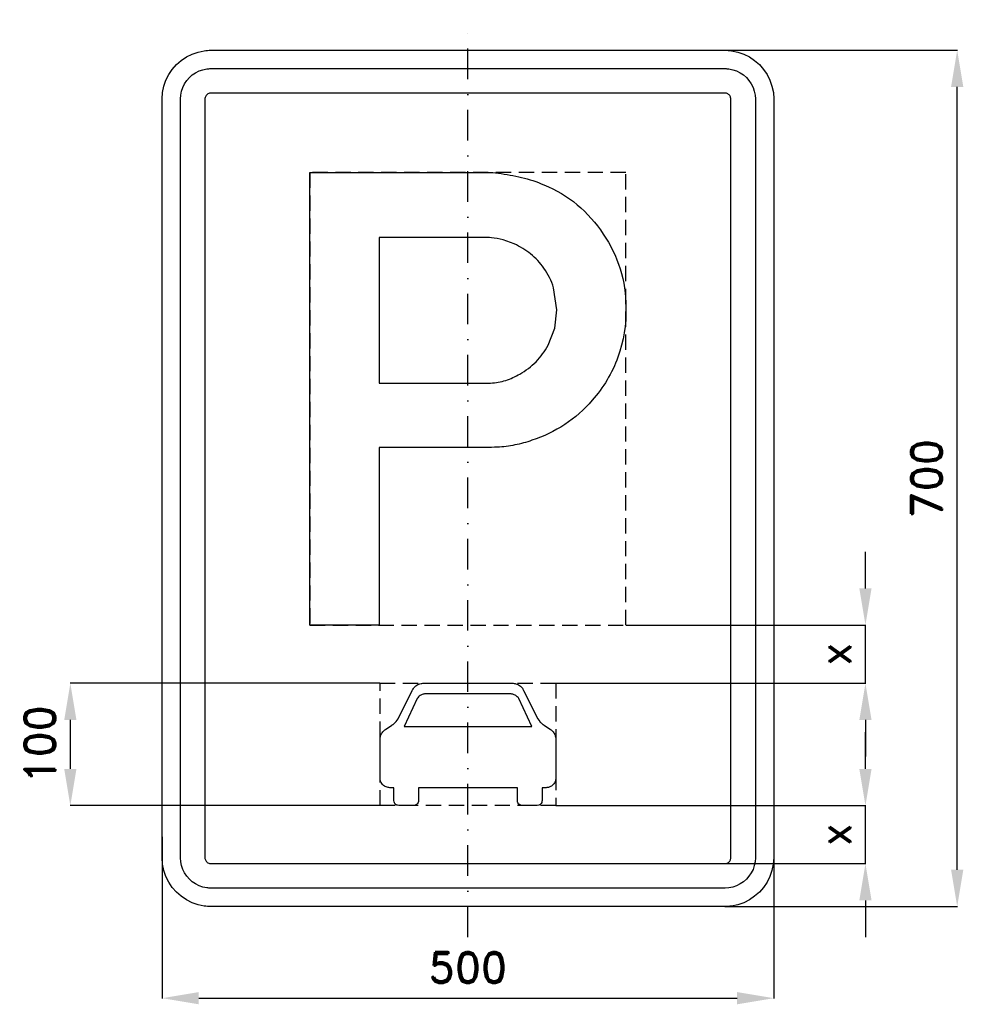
# Model space of a CAD drawing. Header units: millimetres. Extents: x -366 to 405, y -430 to 375.
import ezdxf

# ---------------------------------------------------------------- set-up
doc = ezdxf.new("R2010")
doc.units = ezdxf.units.MM
doc.header["$LTSCALE"] = 5
doc.linetypes.add('ČERCHOVANÁX2', pattern=[2, 1, -0.5, 0, -0.5])
doc.linetypes.add('ČÁRKOVANÁX2', pattern=[1.5, 1, -0.5])
doc.layers.add('Kóty', color=2, linetype='Continuous')
doc.layers.add('Značka', color=7, linetype='Continuous')
doc.styles.get("Standard").update_dxf_attribs({"font": 'romand.shx', "height": 25})
doc.dimstyles.get("Standard").update_dxf_attribs({"dimtxt": 25, "dimasz": 30, "dimexe": 0.18, "dimexo": 0.0625, "dimgap": 12.5, "dimtad": 1, "dimdec": 0, "dimzin": 0, "dimdsep": 46, "dimtxsty": 'Standard', "dimcen": 0.09, "dimadec": 0, "dimazin": 0, "dimtfac": 1, "dimtdec": 0, "dimtofl": 0, "dimtmove": 0, "dimatfit": 3, "dimfxl": 1, "dimtolj": 1, "dimtzin": 0, "dimarcsym": 0})

# ---------------------------------------------------------------- blocks, each defined once
blk = doc.blocks.new('*D0')
at = {"layer": 'Defpoints', "color": 0, "transparency": 16777216}
for p in [(170.52, 350), (400, 350), (210, -350)]:
    blk.add_point(p, dxfattribs=at)
at = {"layer": 'Kóty', "color": 0, "lineweight": -2, "transparency": 16777216}
for p, q in [((170.58, 350), (400.18, 350)), ((400, -320), (400, 320)), ((210.06, -350), (400.18, -350))]:
    blk.add_line(p, q, dxfattribs=at)
at = {"layer": 'Kóty', "color": 0, "transparency": 16777216}
for points in [[(395, 320), (405, 320), (400, 350)], [(395, -320), (405, -320), (400, -350)]]:
    blk.add_solid(points, dxfattribs=at)
at = {"layer": 'Kóty', "color": 0, "transparency": 16777216, "insert": (375, 0), "char_height": 25, "attachment_point": 5, "rotation": 90}
blk.add_mtext('\\A1;700', dxfattribs=at)
blk = doc.blocks.new('*D1')
at = {"layer": 'Defpoints', "color": 0, "transparency": 16777216}
for p in [(-325, -167.5), (-71.83, -167.5), (-71.83, -267.5625)]:
    blk.add_point(p, dxfattribs=at)
at = {"layer": 'Kóty', "color": 0, "lineweight": -2, "transparency": 16777216}
for p, q in [((-71.8925, -167.5), (-325.18, -167.5)), ((-325, -237.5625), (-325, -197.5)), ((-71.8925, -267.5625), (-325.18, -267.5625))]:
    blk.add_line(p, q, dxfattribs=at)
at = {"layer": 'Kóty', "color": 0, "transparency": 16777216}
for points in [[(-330, -197.5), (-320, -197.5), (-325, -167.5)], [(-330, -237.5625), (-320, -237.5625), (-325, -267.5625)]]:
    blk.add_solid(points, dxfattribs=at)
at = {"layer": 'Kóty', "color": 0, "transparency": 16777216, "insert": (-350, -217.53125), "char_height": 25, "attachment_point": 5, "rotation": 90}
blk.add_mtext('\\A1;100', dxfattribs=at)
blk = doc.blocks.new('*D2')
at = {"layer": 'Defpoints', "color": 0, "transparency": 16777216}
for p in [(-250, -292.98), (250, -292.98), (250, -425)]:
    blk.add_point(p, dxfattribs=at)
at = {"layer": 'Kóty', "color": 0, "lineweight": -2, "transparency": 16777216}
for p, q in [((-250, -293.04), (-250, -425.18)), ((250, -293.04), (250, -425.18)), ((-220, -425), (220, -425))]:
    blk.add_line(p, q, dxfattribs=at)
at = {"layer": 'Kóty', "color": 0, "transparency": 16777216}
for points in [[(-220, -420), (-220, -430), (-250, -425)], [(220, -420), (220, -430), (250, -425)]]:
    blk.add_solid(points, dxfattribs=at)
at = {"layer": 'Kóty', "color": 0, "transparency": 16777216, "insert": (0, -400), "char_height": 25, "attachment_point": 5}
blk.add_mtext('\\A1;500', dxfattribs=at)
blk = doc.blocks.new('*D3')
at = {"layer": 'Defpoints', "color": 0, "transparency": 16777216}
for p in [(129.191, -120), (325, -120), (71.92, -167.5)]:
    blk.add_point(p, dxfattribs=at)
at = {"layer": 'Kóty', "color": 0, "lineweight": -2, "transparency": 16777216}
for p, q in [((325, -90), (325, -60)), ((129.2535, -120), (325.18, -120)), ((71.9825, -167.5), (325.18, -167.5)), ((325, -197.5), (325, -227.5))]:
    blk.add_line(p, q, dxfattribs=at)
at = {"layer": 'Kóty', "color": 0, "transparency": 16777216}
for points in [[(320, -90), (330, -90), (325, -120)], [(320, -197.5), (330, -197.5), (325, -167.5)]]:
    blk.add_solid(points, dxfattribs=at)
at = {"layer": 'Kóty', "color": 0, "transparency": 16777216, "insert": (300, -143.75), "char_height": 25, "attachment_point": 5, "rotation": 90}
blk.add_mtext('\\A1;x', dxfattribs=at)
blk = doc.blocks.new('*D4')
at = {"layer": 'Defpoints', "color": 0, "transparency": 16777216}
for p in [(71.92, -267.5), (71.92, -315), (325, -315)]:
    blk.add_point(p, dxfattribs=at)
at = {"layer": 'Kóty', "color": 0, "lineweight": -2, "transparency": 16777216}
for p, q in [((325, -237.5), (325, -207.5)), ((71.9825, -267.5), (325.18, -267.5)), ((71.9825, -315), (325.18, -315)), ((325, -345), (325, -375))]:
    blk.add_line(p, q, dxfattribs=at)
at = {"layer": 'Kóty', "color": 0, "transparency": 16777216}
for points in [[(320, -237.5), (330, -237.5), (325, -267.5)], [(320, -345), (330, -345), (325, -315)]]:
    blk.add_solid(points, dxfattribs=at)
at = {"layer": 'Kóty', "color": 0, "transparency": 16777216, "insert": (300, -291.25), "char_height": 25, "attachment_point": 5, "rotation": 90}
blk.add_mtext('\\A1;x', dxfattribs=at)

msp = doc.modelspace()

# ---------------------------------------------------------------- linework, layer by layer
at = {"layer": 'Kóty'}
for points in [[(325, -167.5), (325, -120)], [(325, -315), (325, -267.5)]]:
    msp.add_lwpolyline(points, dxfattribs=at)
at = {"layer": 'Značka', "color": 6, "linetype": 'ČERCHOVANÁX2', "ltscale": 5}
msp.add_lwpolyline([(0, -375), (0, 375)], dxfattribs=at)
at = {"layer": 'Značka', "color": 5}
for points in [[(-210, -350), (-210.2, -349.9995), (-210.3, -349.9988, -0.0321716), (-215.5, -349.637), (-220.6, -348.5823), (-225.5, -346.9227), (-230.1, -344.5885), (-234.4, -341.714), (-238.3, -338.2843), (-241.7, -334.4026), (-244.6, -330.0906), (-246.9, -325.4605), (-248.6, -320.5549), (-249.7, -315.4767), (-250, -310.314), (-250, -310.157), (-250, -310), (-250, 310), (-250, 310.157), (-250, 310.314), (-249.6, 315.479), (-248.6, 320.555), (-246.9, 325.464), (-244.6, 330.091), (-241.7, 334.402), (-238.3, 338.284), (-234.4, 341.717), (-230.1, 344.589), (-225.5, 346.906), (-220.6, 348.582), (-215.5, 349.654, -0.0367311), (-210.3, 349.999), (-210.2, 350), (-210, 350), (210, 350), (210.2, 350), (210.3, 349.999, -0.0321716), (215.5, 349.637), (220.6, 348.582), (225.5, 346.923), (230.1, 344.589), (234.4, 341.714), (238.3, 338.284), (241.7, 334.403), (244.6, 330.091), (246.9, 325.46), (248.6, 320.555), (249.7, 315.477), (250, 310.314), (250, 310.157), (250, 310), (250, -310), (250, -310.157), (250, -310.314), (249.6, -315.4791), (248.6, -320.5549), (246.9, -325.4636), (244.6, -330.0906), (241.7, -334.4017), (238.3, -338.2843), (234.4, -341.7172), (230.1, -344.5885), (225.5, -346.9061), (220.6, -348.5823), (215.5, -349.6542, -0.0367341), (210.3, -349.9988), (210.2, -349.9996), (210, -350), (-210, -350)], [(-210, -335), (-210.1, -334.9997), (-210.2, -334.9992, -0.0321601), (-213.4, -334.7731), (-216.6, -334.1139), (-219.7, -333.0767), (-222.6, -331.6178), (-225.3, -329.8212), (-227.7, -327.6777), (-229.8, -325.2516), (-231.6, -322.5566), (-233.1, -319.6628), (-234.1, -316.5968), (-234.8, -313.423), (-235, -310.196), (-235, -310.098), (-235, -310), (-235, 310), (-235, 310.098), (-235, 310.196), (-234.8, 313.424), (-234.1, 316.597), (-233.1, 319.665), (-231.6, 322.557), (-229.8, 325.251), (-227.7, 327.678), (-225.3, 329.823), (-222.6, 331.618), (-219.7, 333.066), (-216.6, 334.114), (-213.4, 334.784, -0.0367287), (-210.2, 334.999), (-210.1, 335), (-210, 335), (210, 335), (210.1, 335), (210.2, 334.999, -0.0321789), (213.4, 334.773), (216.6, 334.114), (219.7, 333.077), (222.6, 331.618), (225.3, 329.821), (227.7, 327.678), (229.8, 325.252), (231.6, 322.557), (233.1, 319.663), (234.1, 316.597), (234.8, 313.423), (235, 310.196), (235, 310.098), (235, 310), (235, -310), (235, -310.098), (235, -310.196), (234.8, -313.424), (234.1, -316.5968), (233.1, -319.6648), (231.6, -322.5566), (229.8, -325.2511), (227.7, -327.6777), (225.3, -329.8233), (222.6, -331.6178), (219.7, -333.0663), (216.6, -334.1139), (213.4, -334.7839), (210.2, -334.9992), (210.1, -334.9997), (210, -335), (-210, -335)], [(-129.2, -119.961), (-129.2, 250.039), (20.5, 250.039), (22.7, 249.754), (24.9, 249.46, -0.0253522), (43.9, 246.011, -0.042933), (62.2, 240.018, -0.0795852), (89.4, 223.722, -0.076468), (110.5, 199.742, -0.0768591), (124.5, 171.213, -0.0757333), (129.2, 139.771, -0.0940344), (122.6, 99.087, -0.0983727), (101.5, 63.844, -0.0732822), (79.2, 43.988, -0.067707), (52.4, 31.122, -0.0342059), (38.4, 27.282, -0.0378679), (24.1, 25.495), (21.7, 25.383), (19.3, 25.302), (-72.5, 25.302), (-72.5, -119.961), (-129.2, -119.961)], [(-72.5, 196.89), (-72.5, 77.873), (15.1, 77.873), (16.8, 77.875), (18.6, 77.911, 0.0671332), (30.9, 80.101, 0.0577061), (42.4, 85.311, 0.0717257), (55.7, 95.396, 0.0745311), (65.5, 108.783), (71.1, 122.785), (72.8, 137.844), (70.1, 155.791, 0.0837356), (62.1, 171.915, 0.0733358), (51.3, 183.454, 0.0660673), (37.8, 191.648), (28.7, 195.041, 0.0492476), (19.2, 196.697), (17.7, 196.805), (16.3, 196.89), (-72.5, 196.89)], [(36.93, -167.5), (37.77, -167.623), (38.61, -167.775), (39.32, -167.95), (40.02, -168.181), (40.78, -168.51), (41.5, -168.907), (42.23, -169.377), (42.91, -169.904), (43.49, -170.417), (44.02, -170.978), (44.52, -171.6), (44.96, -172.262), (45.27, -172.792), (45.57, -173.331), (57.16, -196.622), (58.69, -198.857), (58.94, -199.126), (59.19, -199.392), (59.49, -199.687), (59.79, -199.974), (60.08, -200.229), (60.37, -200.477), (60.65, -200.707), (60.94, -200.93), (61.19, -201.113), (61.44, -201.29), (61.9, -201.598), (62.38, -201.894), (66.74, -204.713), (67.38, -205.138), (68.01, -205.584), (68.68, -206.132), (69.29, -206.74), (69.8, -207.344), (70.26, -207.99), (70.65, -208.629), (70.99, -209.294), (71.25, -209.872), (71.46, -210.468), (71.66, -211.237), (71.81, -212.02), (71.86, -212.376), (71.92, -212.733), (71.92, -244.937), (71.8, -245.898), (71.63, -246.851), (71.33, -247.8801), (70.88, -248.8517), (70.34, -249.6692), (69.7, -250.4062), (69.02, -251.0328), (68.28, -251.581), (67.6, -251.988), (66.89, -252.3144), (65.93, -252.6074), (64.93, -252.7803), (64.48, -252.8359), (64.02, -252.8834), (60.61, -252.8832), (60.61, -263.4768), (60.52, -264.2318), (60.35, -264.9689), (59.83, -265.9466), (59.03, -266.7021), (57.91, -267.2224), (56.66, -267.5), (44.4, -267.5), (43.39, -267.2944), (42.43, -266.9376), (41.57, -266.2888), (40.95, -265.4115), (40.62, -264.473), (40.45, -263.477), (40.45, -252.8832), (-40.37, -252.8832), (-40.37, -263.477), (-40.47, -264.2218), (-40.65, -264.9491), (-41.2, -265.9494), (-42.02, -266.7177), (-43.11, -267.2219), (-44.32, -267.5), (-56.58, -267.5), (-57.64, -267.2922, -0.063648), (-58.64, -266.9164), (-59.47, -266.2682), (-60.07, -265.398), (-60.38, -264.4649), (-60.53, -263.4768), (-60.53, -252.8832), (-63.94, -252.8834), (-64.5, -252.8241), (-65.06, -252.7525), (-65.98, -252.574), (-66.88, -252.2856), (-67.56, -251.9702), (-68.2, -251.581), (-68.98, -251.001), (-69.69, -250.3356), (-70.35, -249.5522), (-70.89, -248.6811), (-71.33, -247.676), (-71.6, -246.616), (-71.74, -245.779), (-71.83, -244.937), (-71.83, -212.733), (-71.77, -212.297), (-71.7, -211.862), (-71.56, -211.128), (-71.36, -210.407), (-71.15, -209.843), (-70.91, -209.294), (-70.55, -208.595), (-70.14, -207.924), (-69.65, -207.25), (-69.11, -206.624), (-68.47, -206.016), (-67.77, -205.47), (-67.22, -205.084), (-66.66, -204.713), (-62.3, -201.894), (-61.81, -201.589), (-61.33, -201.273), (-61.1, -201.104), (-60.86, -200.93), (-60.56, -200.695), (-60.26, -200.452), (-59.96, -200.192), (-59.66, -199.922), (-59.35, -199.629), (-59.05, -199.326), (-58.83, -199.093), (-58.61, -198.857), (-57.08, -196.622), (-45.49, -173.331), (-45.26, -172.908), (-45.01, -172.488), (-44.57, -171.792), (-44.08, -171.136), (-43.63, -170.645), (-43.16, -170.189), (-42.49, -169.634), (-41.79, -169.134), (-41.01, -168.665), (-40.18, -168.278), (-39.26, -167.958), (-38.32, -167.733), (-37.59, -167.605), (-36.85, -167.5), (36.93, -167.5)], [(52.3, -202.776), (41.64, -179.905), (41.31, -179.537), (40.99, -179.174), (40.4, -178.577), (39.76, -178.037), (39.19, -177.642), (38.59, -177.297), (37.94, -176.979), (37.26, -176.71), (36.64, -176.51), (36.01, -176.359), (35.34, -176.256), (34.67, -176.205), (34.16, -176.191), (33.64, -176.19), (-33.56, -176.19), (-34.15, -176.192, 0.0111336), (-34.74, -176.212), (-35.4, -176.273), (-36.04, -176.383), (-36.65, -176.536), (-37.25, -176.735), (-37.89, -176.994), (-38.51, -177.297), (-39.14, -177.661), (-39.74, -178.081), (-40.41, -178.663), (-41.03, -179.305), (-41.29, -179.603), (-41.56, -179.905), (-52.22, -202.776), (52.3, -202.776)]]:
    msp.add_lwpolyline(points, format="xyb", dxfattribs=at)
msp.add_lwpolyline([(-210, -315), (210, -315), (210, -315), (210, -315), (210.7, -314.955), (211.3, -314.823), (211.9, -314.615), (212.5, -314.324), (213.1, -313.964), (213.5, -313.536), (214, -313.05), (214.3, -312.511), (214.6, -311.933), (214.8, -311.319), (215, -310.685), (215, -310.039), (215, -310.02), (215, -310), (215, 310), (215, 310.02), (215, 310.039), (215, 310.685), (214.8, 311.319), (214.6, 311.933), (214.3, 312.511), (214, 313.05), (213.5, 313.536), (213.1, 313.965), (212.5, 314.324), (211.9, 314.613), (211.3, 314.823), (210.7, 314.957), (210, 315), (210, 315), (210, 315), (-210, 315), (-210, 315), (-210, 315), (-210.7, 314.955), (-211.3, 314.823), (-211.9, 314.615), (-212.5, 314.324), (-213.1, 313.964), (-213.5, 313.536), (-214, 313.05), (-214.3, 312.511), (-214.6, 311.933), (-214.8, 311.319), (-215, 310.685), (-215, 310.039), (-215, 310.02), (-215, 310), (-215, -310), (-215, -310.02), (-215, -310.039), (-215, -310.685), (-214.8, -311.319), (-214.6, -311.933), (-214.3, -312.511), (-214, -313.05), (-213.5, -313.536), (-213.1, -313.965), (-212.5, -314.324), (-211.9, -314.613), (-211.3, -314.823), (-210.7, -314.957), (-210, -315), (-210, -315), (-210, -315)], dxfattribs=at)
at = {"layer": 'Značka', "color": 6, "linetype": 'ČÁRKOVANÁX2', "ltscale": 2.5}
msp.add_lwpolyline([(-129.2, -119.961), (129.183, -119.961), (129.183, 250.039), (-129.2, 250.039)], close=True, dxfattribs=at)
msp.add_lwpolyline([(-71.83, -267.5), (-71.83, -167.5), (71.92, -167.5), (71.92, -267.5), (-71.83, -267.5)], dxfattribs=at)

# ---------------------------------------------------------------- dimensions: what is measured, and where the dimension line sits
at = {"layer": 'Kóty'}
for base, p1, p2, picture, middle in [((400, 350), (210, -350), (170.5197, 350), '*D0', (375, 0)), ((-325, -167.5), (-71.83, -267.5625), (-71.83, -167.5), '*D1', (-350, -217.5312))]:
    dim = msp.add_linear_dim(base=base, p1=p1, p2=p2, angle=90, dimstyle='Standard', dxfattribs=at)
    dim.commit()
    dim.dimension.update_dxf_attribs({"geometry": picture, "text_midpoint": middle})
for base, p1, p2, picture, middle in [((325, -120), (71.92, -167.5), (129.191, -120), '*D3', (300, -143.75)), ((325, -315), (71.92, -267.5), (71.92, -315), '*D4', (300, -291.25))]:
    dim = msp.add_linear_dim(base=base, p1=p1, p2=p2, angle=90, text='x', dimstyle='Standard', dxfattribs=at)
    dim.commit()
    dim.dimension.update_dxf_attribs({"geometry": picture, "text_midpoint": middle})
dim = msp.add_linear_dim(base=(250, -425), p1=(-250, -292.9799), p2=(250, -292.9799), dimstyle='Standard', dxfattribs=at)
dim.commit()
dim.dimension.update_dxf_attribs({"geometry": '*D2', "text_midpoint": (0, -400)})

doc.saveas('drawing.dxf')
